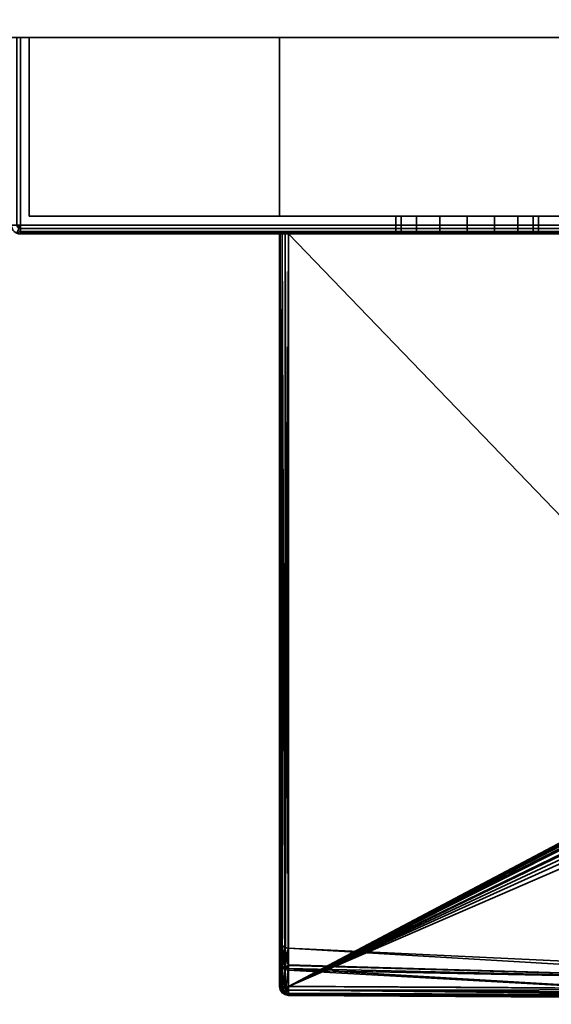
# Model space of a CAD drawing. Header units: millimetres. Extents: x -309 to 8309, y -96 to 57.
# Tile 33 of 95: x 2721 to 2751, y -93 to -38. Entities that reach past the tile are written whole.
import ezdxf

# ---------------------------------------------------------------- set-up
doc = ezdxf.new("R2010")
doc.units = ezdxf.units.MM
doc.layers.add('152', color=7, linetype='Continuous', true_color=0xffffff)

# ---------------------------------------------------------------- blocks, each defined once
blk = doc.blocks.new('UG_SURFACE_009')
at = {"layer": '152', "color": 252, "linetype": 'Continuous', "lineweight": 35}
for points in [[(2878, 0, 2017), (2691, 0, 2017), (2691, -39.3, 2017), (2878, -39.3, 2017)], [(2691, -37.3), (2878, -37.3), (2878, -39.3, 2), (2691, -39.3, 2)], [(2691, -39.3, 2), (2878, -39.3, 2), (2878, -39.3, 2017), (2691, -39.3, 2017)]]:
    blk.add_3dface(points, dxfattribs=at)
blk = doc.blocks.new('UG_SURFACE_017')
at = {"layer": '152', "color": 251, "linetype": 'Continuous', "lineweight": 35}
for points in [[(2721.5, -39.3, 1049.5), (2721.5, -39.3, 1000.5), (2720.5, -39.3, 1000), (2720.5, -39.3, 1050)], [(2721.5, -39.3, 1000.5), (2720.646, -39.3, 999.646), (2720.538, -39.3, 999.809), (2720.5, -39.3, 1000)], [(2720.5, -39.3, 1050), (2720.538, -39.3, 1050.191), (2720.646, -39.3, 1050.354), (2721.5, -39.3, 1049.5)], [(2721, -39.3, 999.5), (2720.809, -39.3, 999.538), (2720.646, -39.3, 999.646), (2721.5, -39.3, 1000.5)], [(2721.5, -39.3, 1049.5), (2720.646, -39.3, 1050.354), (2720.809, -39.3, 1050.462), (2721, -39.3, 1050.5)], [(2721, -39.3, 999.5), (2721, -49.8, 999.5), (2720.809, -49.8, 999.538), (2720.809, -39.3, 999.538)], [(2720.809, -39.3, 1050.462), (2720.809, -49.8, 1050.462), (2721, -49.8, 1050.5), (2721, -39.3, 1050.5)], [(2771, -39.3, 999.5), (2771, -49.8, 999.5), (2721, -49.8, 999.5), (2721, -39.3, 999.5)], [(2771, -49.8, 1050.5), (2771, -39.3, 1050.5), (2721, -39.3, 1050.5), (2721, -49.8, 1050.5)], [(2721.5, -39.3, 1000.5), (2770.5, -39.3, 1000.5), (2771, -39.3, 999.5), (2721, -39.3, 999.5)], [(2770.5, -39.3, 1049.5), (2721.5, -39.3, 1049.5), (2721, -39.3, 1050.5), (2771, -39.3, 1050.5)], [(2721.5, -39.3, 1049.5), (2721.5, -49.3, 1049.5), (2721.5, -49.3, 1000.5), (2721.5, -39.3, 1000.5)], [(2770.5, -39.3, 1049.5), (2770.5, -49.3, 1049.5), (2721.5, -49.3, 1049.5), (2721.5, -39.3, 1049.5)], [(2721.5, -39.3, 1000.5), (2721.5, -49.3, 1000.5), (2770.5, -49.3, 1000.5), (2770.5, -39.3, 1000.5)], [(2721.5, -49.3, 1000.5), (2721.5, -49.3, 1049.5), (2742, -49.3, 1032), (2742, -49.3, 1018)], [(2721.5, -49.3, 1000.5), (2743.172, -49.3, 1015.172), (2744.469, -49.3, 1014.305)], [(2721.5, -49.3, 1049.5), (2742.305, -49.3, 1033.531), (2742, -49.3, 1032)], [(2744.469, -49.3, 1014.305), (2746, -49.3, 1014), (2770.5, -49.3, 1000.5), (2721.5, -49.3, 1000.5)], [(2742, -49.3, 1018), (2742.305, -49.3, 1016.469), (2721.5, -49.3, 1000.5)], [(2721.5, -49.3, 1049.5), (2743.172, -49.3, 1034.828), (2742.305, -49.3, 1033.531)], [(2742.305, -49.3, 1016.469), (2743.172, -49.3, 1015.172), (2721.5, -49.3, 1000.5)], [(2721.5, -49.3, 1049.5), (2746, -49.3, 1036), (2744.469, -49.3, 1035.696)], [(2744.469, -49.3, 1035.696), (2743.172, -49.3, 1034.828), (2721.5, -49.3, 1049.5)], [(2747.531, -49.3, 1035.696), (2746, -49.3, 1036), (2721.5, -49.3, 1049.5), (2770.5, -49.3, 1049.5)], [(2742, -49.3, 1018), (2742, -50.3, 1018), (2742.305, -50.3, 1016.469), (2742.305, -49.3, 1016.469)], [(2742.305, -49.3, 1033.531), (2742.305, -50.3, 1033.531), (2742, -50.3, 1032), (2742, -49.3, 1032)], [(2742, -49.3, 1032), (2742, -50.3, 1032), (2742, -50.3, 1018), (2742, -49.3, 1018)], [(2742.305, -49.3, 1016.469), (2742.305, -50.3, 1016.469), (2743.172, -50.3, 1015.172), (2743.172, -49.3, 1015.172)], [(2743.172, -49.3, 1034.828), (2743.172, -50.3, 1034.828), (2742.305, -50.3, 1033.531), (2742.305, -49.3, 1033.531)], [(2743.172, -49.3, 1015.172), (2743.172, -50.3, 1015.172), (2744.469, -50.3, 1014.305), (2744.469, -49.3, 1014.305)], [(2744.469, -49.3, 1035.696), (2744.469, -50.3, 1035.696), (2743.172, -50.3, 1034.828), (2743.172, -49.3, 1034.828)], [(2744.469, -49.3, 1014.305), (2744.469, -50.3, 1014.305), (2746, -50.3, 1014), (2746, -49.3, 1014)], [(2746, -49.3, 1036), (2746, -50.3, 1036), (2744.469, -50.3, 1035.696), (2744.469, -49.3, 1035.696)], [(2770.5, -49.3, 1000.5), (2746, -49.3, 1014), (2747.531, -49.3, 1014.305)], [(2746, -49.3, 1014), (2746, -50.3, 1014), (2747.531, -50.3, 1014.305), (2747.531, -49.3, 1014.305)], [(2747.531, -49.3, 1035.696), (2747.531, -50.3, 1035.696), (2746, -50.3, 1036), (2746, -49.3, 1036)], [(2770.5, -49.3, 1049.5), (2748.828, -49.3, 1034.828), (2747.531, -49.3, 1035.696)], [(2747.531, -49.3, 1014.305), (2748.828, -49.3, 1015.172), (2770.5, -49.3, 1000.5)], [(2747.531, -49.3, 1014.305), (2747.531, -50.3, 1014.305), (2748.828, -50.3, 1015.172), (2748.828, -49.3, 1015.172)], [(2748.828, -49.3, 1034.828), (2748.828, -50.3, 1034.828), (2747.531, -50.3, 1035.696), (2747.531, -49.3, 1035.696)], [(2770.5, -49.3, 1000.5), (2748.828, -49.3, 1015.172), (2749.696, -49.3, 1016.469)], [(2749.696, -49.3, 1033.531), (2748.828, -49.3, 1034.828), (2770.5, -49.3, 1049.5)], [(2748.828, -49.3, 1015.172), (2748.828, -50.3, 1015.172), (2749.696, -50.3, 1016.469), (2749.696, -49.3, 1016.469)], [(2749.696, -49.3, 1033.531), (2749.696, -50.3, 1033.531), (2748.828, -50.3, 1034.828), (2748.828, -49.3, 1034.828)], [(2770.5, -49.3, 1000.5), (2749.696, -49.3, 1016.469), (2750, -49.3, 1018)], [(2750, -49.3, 1032), (2749.696, -49.3, 1033.531), (2770.5, -49.3, 1049.5)], [(2749.696, -49.3, 1016.469), (2749.696, -50.3, 1016.469), (2750, -50.3, 1018), (2750, -49.3, 1018)], [(2750, -49.3, 1032), (2750, -50.3, 1032), (2749.696, -50.3, 1033.531), (2749.696, -49.3, 1033.531)], [(2770.5, -49.3, 1049.5), (2770.5, -49.3, 1000.5), (2750, -49.3, 1018), (2750, -49.3, 1032)], [(2750, -49.3, 1018), (2750, -50.3, 1018), (2750, -50.3, 1032), (2750, -49.3, 1032)], [(2720.823, -49.873, 999.538), (2720.809, -49.8, 999.538), (2721, -49.8, 999.5)], [(2721, -49.8, 1050.5), (2720.809, -49.8, 1050.462), (2720.823, -49.873, 1050.462)], [(2720.865, -49.935, 999.538), (2720.823, -49.873, 999.538), (2721, -49.8, 999.5)], [(2721, -49.8, 1050.5), (2720.823, -49.873, 1050.462), (2720.865, -49.935, 1050.462)], [(2721, -50.262, 999.809), (2720.823, -50.227, 999.809), (2720.865, -50.127, 999.646), (2721, -50.154, 999.646)], [(2721, -50.154, 1050.354), (2720.865, -50.127, 1050.354), (2720.823, -50.227, 1050.191), (2721, -50.262, 1050.191)], [(2720.927, -49.977, 999.538), (2720.865, -49.935, 999.538), (2721, -49.8, 999.5)], [(2721, -49.8, 1050.5), (2720.865, -49.935, 1050.462), (2720.927, -49.977, 1050.462)], [(2721, -50.154, 999.646), (2720.865, -50.127, 999.646), (2720.927, -49.977, 999.538), (2721, -49.991, 999.538)], [(2721, -49.991, 1050.462), (2720.927, -49.977, 1050.462), (2720.865, -50.127, 1050.354), (2721, -50.154, 1050.354)], [(2721, -49.991, 999.538), (2720.927, -49.977, 999.538), (2721, -49.8, 999.5)], [(2721, -49.8, 1050.5), (2720.927, -49.977, 1050.462), (2721, -49.991, 1050.462)], [(2771, -49.991, 999.538), (2721, -49.991, 999.538), (2721, -49.8, 999.5), (2771, -49.8, 999.5)], [(2721, -49.991, 1050.462), (2771, -49.991, 1050.462), (2771, -49.8, 1050.5), (2721, -49.8, 1050.5)], [(2771, -50.154, 999.646), (2721, -50.154, 999.646), (2721, -49.991, 999.538), (2771, -49.991, 999.538)], [(2721, -50.154, 1050.354), (2771, -50.154, 1050.354), (2771, -49.991, 1050.462), (2721, -49.991, 1050.462)], [(2771, -50.262, 999.809), (2721, -50.262, 999.809), (2721, -50.154, 999.646), (2771, -50.154, 999.646)], [(2721, -50.262, 1050.191), (2771, -50.262, 1050.191), (2771, -50.154, 1050.354), (2721, -50.154, 1050.354)], [(2721, -50.3, 1000), (2720.809, -50.262, 1000), (2720.823, -50.227, 999.809), (2721, -50.262, 999.809)], [(2721, -50.262, 1050.191), (2720.823, -50.227, 1050.191), (2720.809, -50.262, 1050), (2721, -50.3, 1050)], [(2721, -50.3, 1000), (2721, -50.3, 1050), (2720.809, -50.262, 1050), (2720.809, -50.262, 1000)], [(2771, -50.3, 1000), (2721, -50.3, 1000), (2721, -50.262, 999.809), (2771, -50.262, 999.809)], [(2721, -50.3, 1050), (2771, -50.3, 1050), (2771, -50.262, 1050.191), (2721, -50.262, 1050.191)], [(2721, -50.3, 1050), (2721, -50.3, 1000), (2742, -50.3, 1018), (2742, -50.3, 1032)], [(2721, -50.3, 1050), (2743.172, -50.3, 1034.828), (2744.469, -50.3, 1035.696)], [(2721, -50.3, 1000), (2742.305, -50.3, 1016.469), (2742, -50.3, 1018)], [(2744.469, -50.3, 1035.696), (2746, -50.3, 1036), (2771, -50.3, 1050), (2721, -50.3, 1050)], [(2742, -50.3, 1032), (2742.305, -50.3, 1033.531), (2721, -50.3, 1050)], [(2721, -50.3, 1000), (2743.172, -50.3, 1015.172), (2742.305, -50.3, 1016.469)], [(2742.305, -50.3, 1033.531), (2743.172, -50.3, 1034.828), (2721, -50.3, 1050)], [(2721, -50.3, 1000), (2771, -50.3, 1000), (2746, -50.3, 1014), (2744.469, -50.3, 1014.305)], [(2744.469, -50.3, 1014.305), (2743.172, -50.3, 1015.172), (2721, -50.3, 1000)], [(2771, -50.3, 1050), (2746, -50.3, 1036), (2747.531, -50.3, 1035.696)], [(2747.531, -50.3, 1014.305), (2746, -50.3, 1014), (2771, -50.3, 1000)], [(2771, -50.3, 1000), (2748.828, -50.3, 1015.172), (2747.531, -50.3, 1014.305)], [(2747.531, -50.3, 1035.696), (2748.828, -50.3, 1034.828), (2771, -50.3, 1050)], [(2771, -50.3, 1050), (2748.828, -50.3, 1034.828), (2749.696, -50.3, 1033.531)], [(2749.696, -50.3, 1016.469), (2748.828, -50.3, 1015.172), (2771, -50.3, 1000)], [(2771, -50.3, 1050), (2749.696, -50.3, 1033.531), (2750, -50.3, 1032)], [(2750, -50.3, 1018), (2749.696, -50.3, 1016.469), (2771, -50.3, 1000)], [(2771, -50.3, 1000), (2771, -50.3, 1050), (2750, -50.3, 1032), (2750, -50.3, 1018)]]:
    blk.add_3dface(points, dxfattribs=at)
blk = doc.blocks.new('UG_SURFACE_018')
at = {"layer": '152', "color": 251, "linetype": 'Continuous', "lineweight": 35}
for points in [[(2721.5, -39.3, 1128.5), (2721.5, -39.3, 1079.5), (2720.5, -39.3, 1079), (2720.5, -39.3, 1129)], [(2721.5, -39.3, 1079.5), (2720.646, -39.3, 1078.646), (2720.538, -39.3, 1078.809), (2720.5, -39.3, 1079)], [(2720.5, -39.3, 1129), (2720.538, -39.3, 1129.191), (2720.646, -39.3, 1129.354), (2721.5, -39.3, 1128.5)], [(2721, -39.3, 1078.5), (2720.809, -39.3, 1078.538), (2720.646, -39.3, 1078.646), (2721.5, -39.3, 1079.5)], [(2721.5, -39.3, 1128.5), (2720.646, -39.3, 1129.354), (2720.809, -39.3, 1129.462), (2721, -39.3, 1129.5)], [(2720.809, -39.3, 1129.462), (2720.809, -49.8, 1129.462), (2721, -49.8, 1129.5), (2721, -39.3, 1129.5)], [(2721, -39.3, 1078.5), (2721, -49.8, 1078.5), (2720.809, -49.8, 1078.538), (2720.809, -39.3, 1078.538)], [(2721, -39.3, 1129.5), (2721, -49.8, 1129.5), (2771, -49.8, 1129.5), (2771, -39.3, 1129.5)], [(2771, -39.3, 1078.5), (2771, -49.8, 1078.5), (2721, -49.8, 1078.5), (2721, -39.3, 1078.5)], [(2721.5, -39.3, 1079.5), (2770.5, -39.3, 1079.5), (2771, -39.3, 1078.5), (2721, -39.3, 1078.5)], [(2770.5, -39.3, 1128.5), (2721.5, -39.3, 1128.5), (2721, -39.3, 1129.5), (2771, -39.3, 1129.5)], [(2721.5, -39.3, 1128.5), (2721.5, -49.3, 1128.5), (2721.5, -49.3, 1079.5), (2721.5, -39.3, 1079.5)], [(2770.5, -39.3, 1128.5), (2770.5, -49.3, 1128.5), (2721.5, -49.3, 1128.5), (2721.5, -39.3, 1128.5)], [(2721.5, -39.3, 1079.5), (2721.5, -49.3, 1079.5), (2770.5, -49.3, 1079.5), (2770.5, -39.3, 1079.5)], [(2735.5, -49.3, 1115), (2752.5, -49.3, 1115), (2752.5, -39.3, 1115), (2735.5, -39.3, 1115)], [(2735.5, -39.3, 1093), (2755.12, -39.3, 1104.029), (2754.663, -39.3, 1098.1)], [(2735.5, -39.3, 1093), (2754.513, -39.3, 1109.114), (2755.328, -39.3, 1106.728), (2755.12, -39.3, 1104.029)], [(2735.5, -39.3, 1093), (2735.5, -39.3, 1115), (2752.5, -39.3, 1115), (2754.513, -39.3, 1109.114)], [(2754.663, -39.3, 1098.1), (2754.657, -39.3, 1098.013), (2752.5, -39.3, 1093), (2735.5, -39.3, 1093)], [(2735.5, -49.3, 1093), (2735.5, -49.3, 1115), (2735.5, -39.3, 1115), (2735.5, -39.3, 1093)], [(2752.5, -49.3, 1093), (2735.5, -49.3, 1093), (2735.5, -39.3, 1093), (2752.5, -39.3, 1093)], [(2770.5, -49.3, 1079.5), (2721.5, -49.3, 1079.5), (2735.5, -49.3, 1093), (2752.5, -49.3, 1093)], [(2721.5, -49.3, 1079.5), (2721.5, -49.3, 1128.5), (2735.5, -49.3, 1115), (2735.5, -49.3, 1093)], [(2721.5, -49.3, 1128.5), (2770.5, -49.3, 1128.5), (2752.5, -49.3, 1115), (2735.5, -49.3, 1115)], [(2721, -49.8, 1129.5), (2720.809, -49.8, 1129.462), (2720.823, -49.873, 1129.462)], [(2720.823, -49.873, 1078.538), (2720.809, -49.8, 1078.538), (2721, -49.8, 1078.5)], [(2721, -49.8, 1129.5), (2720.823, -49.873, 1129.462), (2720.865, -49.935, 1129.462)], [(2720.865, -49.935, 1078.538), (2720.823, -49.873, 1078.538), (2721, -49.8, 1078.5)], [(2721, -50.154, 1129.354), (2720.865, -50.127, 1129.354), (2720.823, -50.227, 1129.191), (2721, -50.262, 1129.191)], [(2721, -50.262, 1078.809), (2720.823, -50.227, 1078.809), (2720.865, -50.127, 1078.646), (2721, -50.154, 1078.646)], [(2721, -49.8, 1129.5), (2720.865, -49.935, 1129.462), (2720.927, -49.977, 1129.462)], [(2720.927, -49.977, 1078.538), (2720.865, -49.935, 1078.538), (2721, -49.8, 1078.5)], [(2721, -49.991, 1129.462), (2720.927, -49.977, 1129.462), (2720.865, -50.127, 1129.354), (2721, -50.154, 1129.354)], [(2721, -50.154, 1078.646), (2720.865, -50.127, 1078.646), (2720.927, -49.977, 1078.538), (2721, -49.991, 1078.538)], [(2721, -49.8, 1129.5), (2720.927, -49.977, 1129.462), (2721, -49.991, 1129.462)], [(2721, -49.991, 1078.538), (2720.927, -49.977, 1078.538), (2721, -49.8, 1078.5)], [(2721, -49.991, 1129.462), (2771, -49.991, 1129.462), (2771, -49.8, 1129.5), (2721, -49.8, 1129.5)], [(2771, -49.991, 1078.538), (2721, -49.991, 1078.538), (2721, -49.8, 1078.5), (2771, -49.8, 1078.5)], [(2721, -50.154, 1129.354), (2771, -50.154, 1129.354), (2771, -49.991, 1129.462), (2721, -49.991, 1129.462)], [(2771, -50.154, 1078.646), (2721, -50.154, 1078.646), (2721, -49.991, 1078.538), (2771, -49.991, 1078.538)], [(2721, -50.262, 1129.191), (2771, -50.262, 1129.191), (2771, -50.154, 1129.354), (2721, -50.154, 1129.354)], [(2771, -50.262, 1078.809), (2721, -50.262, 1078.809), (2721, -50.154, 1078.646), (2771, -50.154, 1078.646)], [(2721, -50.262, 1129.191), (2720.823, -50.227, 1129.191), (2720.809, -50.262, 1129), (2721, -50.3, 1129)], [(2721, -50.3, 1079), (2720.809, -50.262, 1079), (2720.823, -50.227, 1078.809), (2721, -50.262, 1078.809)], [(2721, -50.3, 1079), (2721, -50.3, 1129), (2720.809, -50.262, 1129), (2720.809, -50.262, 1079)], [(2721, -50.3, 1129), (2771, -50.3, 1129), (2771, -50.262, 1129.191), (2721, -50.262, 1129.191)], [(2771, -50.3, 1079), (2721, -50.3, 1079), (2721, -50.262, 1078.809), (2771, -50.262, 1078.809)], [(2721, -50.3, 1129), (2721, -50.3, 1079), (2735.5, -50.3, 1093.5), (2735.5, -50.3, 1114.5)], [(2721, -50.3, 1079), (2735.538, -50.3, 1093.309), (2735.5, -50.3, 1093.5)], [(2735.5, -50.3, 1114.5), (2735.538, -50.3, 1114.691), (2721, -50.3, 1129)], [(2771, -50.3, 1129), (2721, -50.3, 1129), (2736, -50.3, 1115), (2752.256, -50.3, 1115)], [(2721, -50.3, 1079), (2735.646, -50.3, 1093.146), (2735.538, -50.3, 1093.309)], [(2721, -50.3, 1129), (2735.809, -50.3, 1114.962), (2736, -50.3, 1115)], [(2735.538, -50.3, 1114.691), (2735.646, -50.3, 1114.854), (2721, -50.3, 1129)], [(2721, -50.3, 1079), (2735.809, -50.3, 1093.038), (2735.646, -50.3, 1093.146)], [(2735.646, -50.3, 1114.854), (2735.809, -50.3, 1114.962), (2721, -50.3, 1129)], [(2721, -50.3, 1079), (2771, -50.3, 1079), (2752.256, -50.3, 1093), (2736, -50.3, 1093)], [(2736, -50.3, 1093), (2735.809, -50.3, 1093.038), (2721, -50.3, 1079)], [(2735.5, -50.3, 1114.5), (2735.5, -89.811, 1104), (2735.5, -91.065, 1111.36)], [(2735.5, -50.3, 1093.5), (2735.5, -92.446, 1093.5), (2735.5, -90.965, 1096.93)], [(2735.5, -90.965, 1096.93), (2735.5, -89.811, 1104), (2735.5, -50.3, 1114.5), (2735.5, -50.3, 1093.5)], [(2735.5, -91.065, 1111.36), (2735.5, -92.446, 1114.5), (2735.5, -50.3, 1114.5)], [(2735.5, -50.3, 1114.5), (2735.5, -92.446, 1114.5), (2735.526, -92.446, 1114.66)], [(2735.526, -92.446, 1114.66), (2735.538, -50.3, 1114.691), (2735.5, -50.3, 1114.5)], [(2735.5, -50.3, 1093.5), (2735.538, -50.3, 1093.309), (2735.526, -92.446, 1093.34)], [(2735.526, -92.446, 1093.34), (2735.5, -92.446, 1093.5), (2735.5, -50.3, 1093.5)], [(2735.526, -92.446, 1114.66), (2735.543, -92.446, 1114.688), (2735.538, -50.3, 1114.691)], [(2735.538, -50.3, 1093.309), (2735.543, -92.446, 1093.312), (2735.526, -92.446, 1093.34)], [(2735.538, -50.3, 1114.691), (2735.543, -92.446, 1114.688), (2735.631, -92.446, 1114.837)], [(2735.631, -92.446, 1114.837), (2735.646, -50.3, 1114.854), (2735.538, -50.3, 1114.691)], [(2735.631, -92.446, 1093.163), (2735.538, -50.3, 1093.309), (2735.646, -50.3, 1093.146)], [(2735.631, -92.446, 1093.163), (2735.543, -92.446, 1093.312), (2735.538, -50.3, 1093.309)], [(2735.631, -92.446, 1114.837), (2735.649, -92.446, 1114.85), (2735.646, -50.3, 1114.854)], [(2735.646, -50.3, 1093.146), (2735.649, -92.446, 1093.15), (2735.631, -92.446, 1093.163)], [(2735.646, -50.3, 1114.854), (2735.649, -92.446, 1114.85), (2735.798, -92.446, 1114.958)], [(2735.798, -92.446, 1114.958), (2735.809, -50.3, 1114.962), (2735.646, -50.3, 1114.854)], [(2735.798, -92.446, 1093.042), (2735.646, -50.3, 1093.146), (2735.809, -50.3, 1093.038)], [(2735.798, -92.446, 1093.042), (2735.649, -92.446, 1093.15), (2735.646, -50.3, 1093.146)], [(2735.798, -92.446, 1114.958), (2735.809, -92.446, 1114.96), (2735.809, -50.3, 1114.962)], [(2735.809, -50.3, 1093.038), (2735.809, -92.446, 1093.04), (2735.798, -92.446, 1093.042)], [(2736, -92.446, 1115), (2736, -50.3, 1115), (2735.809, -50.3, 1114.962)], [(2735.809, -50.3, 1114.962), (2735.809, -92.446, 1114.96), (2736, -92.446, 1115)], [(2735.809, -92.446, 1093.04), (2735.809, -50.3, 1093.038), (2736, -50.3, 1093)], [(2736, -50.3, 1093), (2736, -92.446, 1093), (2735.809, -92.446, 1093.04)], [(2736, -50.3, 1115), (2736, -92.446, 1115), (2752.364, -83.789, 1115), (2752.316, -67.253, 1115)], [(2752.316, -67.253, 1115), (2752.256, -50.3, 1115), (2736, -50.3, 1115)], [(2736, -50.3, 1093), (2752.256, -50.3, 1093), (2752.316, -67.253, 1093)], [(2752.316, -67.253, 1093), (2752.364, -83.789, 1093), (2736, -92.446, 1093), (2736, -50.3, 1093)], [(2736, -92.446, 1115), (2752.379, -83.912, 1115), (2752.364, -83.789, 1115)], [(2752.364, -83.789, 1093), (2752.372, -83.88, 1093), (2736, -92.446, 1093)], [(2752.372, -83.88, 1093), (2752.396, -83.967, 1093), (2736, -92.446, 1093)], [(2736, -92.446, 1115), (2752.455, -84.087, 1115), (2752.379, -83.912, 1115)], [(2752.396, -83.967, 1093), (2752.506, -84.159, 1093), (2736, -92.446, 1093)], [(2752.688, -84.334, 1115), (2752.455, -84.087, 1115), (2736, -92.446, 1115)], [(2736, -92.446, 1093), (2752.506, -84.159, 1093), (2752.756, -84.382, 1093)], [(2736, -92.446, 1115), (2752.979, -84.505, 1115), (2752.688, -84.334, 1115)], [(2736, -92.446, 1093), (2752.756, -84.382, 1093), (2753.286, -84.618, 1093)], [(2753.828, -84.711, 1115), (2752.979, -84.505, 1115), (2736, -92.446, 1115)], [(2764.067, -92.621, 1093), (2736, -92.446, 1093), (2753.286, -84.618, 1093), (2753.828, -84.711, 1093)], [(2773.836, -86.142, 1115), (2753.828, -84.711, 1115), (2736, -92.446, 1115), (2764.067, -92.621, 1115)], [(2735.5, -91.065, 1111.36), (2735.5, -89.811, 1104), (2735.537, -90, 1104)], [(2735.537, -90, 1104), (2735.5, -89.811, 1104), (2735.5, -90.965, 1096.93)], [(2735.5, -90.965, 1096.93), (2735.537, -91.145, 1096.99), (2735.537, -90, 1104)], [(2735.537, -90, 1104), (2735.537, -91.244, 1111.297), (2735.5, -91.065, 1111.36)], [(2735.537, -90, 1104), (2735.642, -90.161, 1104), (2735.644, -91.396, 1111.244)], [(2735.644, -91.396, 1111.244), (2735.537, -91.244, 1111.297), (2735.537, -90, 1104)], [(2735.642, -90.161, 1104), (2735.537, -90, 1104), (2735.537, -91.145, 1096.99)], [(2735.537, -91.145, 1096.99), (2735.644, -91.298, 1097.041), (2735.642, -90.161, 1104)], [(2735.642, -90.161, 1104), (2735.801, -90.27, 1104), (2735.804, -91.499, 1111.208)], [(2735.804, -91.499, 1111.208), (2735.644, -91.396, 1111.244), (2735.642, -90.161, 1104)], [(2735.801, -90.27, 1104), (2735.642, -90.161, 1104), (2735.644, -91.298, 1097.041)], [(2735.644, -91.298, 1097.041), (2735.804, -91.401, 1097.076), (2735.801, -90.27, 1104)], [(2735.801, -90.27, 1104), (2735.804, -91.401, 1097.076), (2735.992, -91.24, 1098.31)], [(2735.992, -91.24, 1098.31), (2735.988, -90.311, 1104), (2735.801, -90.27, 1104)], [(2735.804, -91.499, 1111.208), (2735.988, -90.311, 1104), (2735.992, -91.279, 1109.683)], [(2735.988, -90.311, 1104), (2767.301, -91.775, 1104), (2767.232, -92.155, 1109.564)], [(2767.232, -92.155, 1109.564), (2735.992, -91.279, 1109.683), (2735.988, -90.311, 1104)], [(2735.988, -90.311, 1104), (2735.992, -91.24, 1098.31), (2767.232, -92.155, 1098.436)], [(2767.301, -91.775, 1104), (2735.988, -90.311, 1104), (2735.988, -90.311, 1104)], [(2767.232, -92.155, 1098.436), (2767.301, -91.775, 1104), (2735.988, -90.311, 1104)], [(2735.5, -90.965, 1096.93), (2735.5, -92.446, 1093.5), (2735.519, -92.529, 1093.544)], [(2735.537, -91.145, 1096.99), (2735.5, -90.965, 1096.93), (2735.519, -92.529, 1093.544)], [(2735.519, -92.529, 1114.455), (2735.5, -91.065, 1111.36), (2735.537, -91.244, 1111.297)], [(2735.519, -92.529, 1114.455), (2735.5, -92.446, 1114.5), (2735.5, -91.065, 1111.36)], [(2735.519, -92.529, 1093.544), (2735.538, -92.615, 1093.59), (2735.537, -91.145, 1096.99)], [(2735.537, -91.244, 1111.297), (2735.538, -92.615, 1114.41), (2735.519, -92.529, 1114.455)], [(2735.537, -91.145, 1096.99), (2735.538, -92.615, 1093.59), (2735.55, -92.631, 1093.599)], [(2735.644, -91.298, 1097.041), (2735.537, -91.145, 1096.99), (2735.55, -92.631, 1093.599)], [(2735.55, -92.631, 1114.401), (2735.537, -91.244, 1111.297), (2735.644, -91.396, 1111.244)], [(2735.55, -92.631, 1114.401), (2735.538, -92.615, 1114.41), (2735.537, -91.244, 1111.297)], [(2735.55, -92.631, 1093.599), (2735.646, -92.758, 1093.667), (2735.644, -91.298, 1097.041)], [(2735.644, -91.396, 1111.244), (2735.646, -92.758, 1114.333), (2735.55, -92.631, 1114.401)], [(2735.804, -91.401, 1097.076), (2735.644, -91.298, 1097.041), (2735.646, -92.758, 1093.667)], [(2735.646, -92.758, 1114.333), (2735.644, -91.396, 1111.244), (2735.804, -91.499, 1111.208)], [(2735.646, -92.758, 1093.667), (2735.808, -92.853, 1093.718), (2735.804, -91.401, 1097.076)], [(2735.804, -91.499, 1111.208), (2735.808, -92.853, 1114.282), (2735.646, -92.758, 1114.333)], [(2735.804, -91.401, 1097.076), (2735.993, -91.439, 1097.089), (2735.992, -91.24, 1098.31)], [(2735.992, -91.279, 1109.683), (2735.993, -91.536, 1111.195), (2735.804, -91.499, 1111.208)], [(2735.804, -91.401, 1097.076), (2735.808, -92.853, 1093.718), (2735.828, -92.857, 1093.72)], [(2735.993, -91.439, 1097.089), (2735.804, -91.401, 1097.076), (2735.828, -92.857, 1093.72)], [(2735.828, -92.857, 1114.28), (2735.804, -91.499, 1111.208), (2735.993, -91.536, 1111.195)], [(2735.828, -92.857, 1114.28), (2735.808, -92.853, 1114.282), (2735.804, -91.499, 1111.208)], [(2735.828, -92.857, 1093.72), (2735.998, -92.887, 1093.736), (2735.993, -91.439, 1097.089)], [(2735.993, -91.536, 1111.195), (2735.998, -92.887, 1114.264), (2735.828, -92.857, 1114.28)], [(2767.232, -92.155, 1098.436), (2735.992, -91.24, 1098.31), (2735.993, -91.439, 1097.089)], [(2735.993, -91.536, 1111.195), (2735.992, -91.279, 1109.683), (2767.232, -92.155, 1109.564)], [(2735.993, -91.439, 1097.089), (2735.998, -92.887, 1093.736), (2764.064, -93.1, 1093.644)], [(2764.064, -93.1, 1093.644), (2767.232, -92.155, 1098.436), (2735.993, -91.439, 1097.089)], [(2735.993, -91.536, 1111.195), (2767.232, -92.155, 1109.564), (2764.064, -93.1, 1114.356)], [(2764.064, -93.1, 1114.356), (2735.998, -92.887, 1114.264), (2735.993, -91.536, 1111.195)], [(2735.562, -92.627, 1114.66), (2735.526, -92.446, 1114.66), (2735.5, -92.446, 1114.5)], [(2735.5, -92.446, 1114.5), (2735.519, -92.529, 1114.455), (2735.562, -92.627, 1114.66)], [(2735.562, -92.627, 1093.34), (2735.519, -92.529, 1093.544), (2735.5, -92.446, 1093.5)], [(2735.5, -92.446, 1093.5), (2735.526, -92.446, 1093.34), (2735.562, -92.627, 1093.34)], [(2735.54, -92.637, 1114.455), (2735.519, -92.529, 1114.455), (2735.538, -92.615, 1114.41)], [(2735.519, -92.529, 1114.455), (2735.54, -92.637, 1114.455), (2735.562, -92.627, 1114.66)], [(2735.562, -92.627, 1093.34), (2735.54, -92.637, 1093.544), (2735.519, -92.529, 1093.544)], [(2735.538, -92.615, 1093.59), (2735.519, -92.529, 1093.544), (2735.54, -92.637, 1093.544)], [(2735.543, -92.446, 1114.688), (2735.526, -92.446, 1114.66), (2735.562, -92.627, 1114.66)], [(2735.562, -92.627, 1093.34), (2735.526, -92.446, 1093.34), (2735.543, -92.446, 1093.312)], [(2735.538, -92.615, 1114.41), (2735.55, -92.631, 1114.401), (2735.54, -92.637, 1114.455)], [(2735.54, -92.637, 1093.544), (2735.55, -92.631, 1093.599), (2735.538, -92.615, 1093.59)], [(2735.664, -92.781, 1114.66), (2735.562, -92.627, 1114.66), (2735.54, -92.637, 1114.455), (2735.647, -92.798, 1114.455)], [(2735.647, -92.798, 1093.544), (2735.54, -92.637, 1093.544), (2735.562, -92.627, 1093.34), (2735.664, -92.781, 1093.34)], [(2735.647, -92.798, 1114.455), (2735.54, -92.637, 1114.455), (2735.55, -92.631, 1114.401)], [(2735.55, -92.631, 1093.599), (2735.54, -92.637, 1093.544), (2735.647, -92.798, 1093.544)], [(2735.562, -92.627, 1114.66), (2735.659, -92.587, 1114.837), (2735.631, -92.446, 1114.837), (2735.543, -92.446, 1114.688)], [(2735.543, -92.446, 1093.312), (2735.631, -92.446, 1093.163), (2735.659, -92.587, 1093.163), (2735.562, -92.627, 1093.34)], [(2735.55, -92.631, 1114.401), (2735.646, -92.758, 1114.333), (2735.647, -92.798, 1114.455)], [(2735.647, -92.798, 1093.544), (2735.646, -92.758, 1093.667), (2735.55, -92.631, 1093.599)], [(2735.739, -92.707, 1114.837), (2735.659, -92.587, 1114.837), (2735.562, -92.627, 1114.66), (2735.664, -92.781, 1114.66)], [(2735.664, -92.781, 1093.34), (2735.562, -92.627, 1093.34), (2735.659, -92.587, 1093.163), (2735.739, -92.707, 1093.163)], [(2735.649, -92.446, 1114.85), (2735.631, -92.446, 1114.837), (2735.659, -92.587, 1114.837)], [(2735.659, -92.587, 1093.163), (2735.631, -92.446, 1093.163), (2735.649, -92.446, 1093.15)], [(2735.659, -92.587, 1114.837), (2735.814, -92.523, 1114.958), (2735.798, -92.446, 1114.958), (2735.649, -92.446, 1114.85)], [(2735.649, -92.446, 1093.15), (2735.798, -92.446, 1093.042), (2735.814, -92.523, 1093.042), (2735.659, -92.587, 1093.163)], [(2735.857, -92.589, 1114.958), (2735.814, -92.523, 1114.958), (2735.659, -92.587, 1114.837), (2735.739, -92.707, 1114.837)], [(2735.739, -92.707, 1093.163), (2735.659, -92.587, 1093.163), (2735.814, -92.523, 1093.042), (2735.857, -92.589, 1093.042)], [(2735.922, -92.632, 1114.958), (2735.857, -92.589, 1114.958), (2735.739, -92.707, 1114.837), (2735.858, -92.787, 1114.837)], [(2735.858, -92.787, 1093.163), (2735.739, -92.707, 1093.163), (2735.857, -92.589, 1093.042), (2735.922, -92.632, 1093.042)], [(2735.809, -92.446, 1114.96), (2735.798, -92.446, 1114.958), (2735.814, -92.523, 1114.958)], [(2735.814, -92.523, 1093.042), (2735.798, -92.446, 1093.042), (2735.809, -92.446, 1093.04)], [(2735.814, -92.523, 1114.958), (2736, -92.446, 1115), (2735.809, -92.446, 1114.96)], [(2735.809, -92.446, 1093.04), (2736, -92.446, 1093), (2735.814, -92.523, 1093.042)], [(2736, -92.446, 1115), (2735.814, -92.523, 1114.958), (2735.857, -92.589, 1114.958)], [(2735.857, -92.589, 1093.042), (2735.814, -92.523, 1093.042), (2736, -92.446, 1093)], [(2736, -92.446, 1115), (2735.857, -92.589, 1114.958), (2735.922, -92.632, 1114.958)], [(2735.922, -92.632, 1093.042), (2735.857, -92.589, 1093.042), (2736, -92.446, 1093)], [(2735.999, -92.648, 1114.957), (2735.922, -92.632, 1114.958), (2735.858, -92.787, 1114.837)], [(2735.858, -92.787, 1093.163), (2735.922, -92.632, 1093.042), (2735.999, -92.648, 1093.043)], [(2735.999, -92.647, 1114.958), (2736, -92.446, 1115), (2735.922, -92.632, 1114.958)], [(2735.922, -92.632, 1093.042), (2736, -92.446, 1093), (2735.999, -92.647, 1093.042)], [(2735.922, -92.632, 1114.958), (2735.999, -92.648, 1114.957), (2735.999, -92.647, 1114.958)], [(2735.999, -92.647, 1093.042), (2735.999, -92.648, 1093.043), (2735.922, -92.632, 1093.042)], [(2764.067, -92.621, 1115), (2736, -92.446, 1115), (2735.999, -92.647, 1114.958)], [(2735.999, -92.647, 1093.042), (2736, -92.446, 1093), (2764.067, -92.621, 1093)], [(2735.999, -92.647, 1114.958), (2764.066, -92.803, 1114.966), (2764.067, -92.621, 1115)], [(2764.067, -92.621, 1093), (2764.066, -92.803, 1093.034), (2735.999, -92.647, 1093.042)], [(2735.647, -92.798, 1114.455), (2735.646, -92.758, 1114.333), (2735.808, -92.853, 1114.282)], [(2735.808, -92.853, 1093.718), (2735.646, -92.758, 1093.667), (2735.647, -92.798, 1093.544)], [(2735.818, -92.883, 1114.66), (2735.664, -92.781, 1114.66), (2735.647, -92.798, 1114.455), (2735.808, -92.906, 1114.455)], [(2735.808, -92.906, 1093.544), (2735.647, -92.798, 1093.544), (2735.664, -92.781, 1093.34), (2735.818, -92.883, 1093.34)], [(2735.808, -92.853, 1114.282), (2735.808, -92.906, 1114.455), (2735.647, -92.798, 1114.455)], [(2735.647, -92.798, 1093.544), (2735.808, -92.906, 1093.544), (2735.808, -92.853, 1093.718)], [(2735.858, -92.787, 1114.837), (2735.739, -92.707, 1114.837), (2735.664, -92.781, 1114.66), (2735.818, -92.883, 1114.66)], [(2735.818, -92.883, 1093.34), (2735.664, -92.781, 1093.34), (2735.739, -92.707, 1093.163), (2735.858, -92.787, 1093.163)], [(2735.808, -92.853, 1114.282), (2735.828, -92.857, 1114.28), (2735.808, -92.906, 1114.455)], [(2735.808, -92.906, 1093.544), (2735.828, -92.857, 1093.72), (2735.808, -92.853, 1093.718)], [(2735.998, -92.943, 1114.456), (2735.808, -92.906, 1114.455), (2735.828, -92.857, 1114.28)], [(2735.828, -92.857, 1093.72), (2735.808, -92.906, 1093.544), (2735.998, -92.943, 1093.544)], [(2735.998, -92.919, 1114.66), (2735.818, -92.883, 1114.66), (2735.808, -92.906, 1114.455)], [(2735.998, -92.945, 1093.54), (2735.808, -92.906, 1093.544), (2735.818, -92.883, 1093.34)], [(2735.808, -92.906, 1114.455), (2735.998, -92.945, 1114.46), (2735.998, -92.919, 1114.66)], [(2735.808, -92.906, 1114.455), (2735.998, -92.943, 1114.456), (2735.998, -92.945, 1114.46)], [(2735.998, -92.945, 1093.54), (2735.998, -92.943, 1093.544), (2735.808, -92.906, 1093.544)], [(2735.858, -92.787, 1114.837), (2735.818, -92.883, 1114.66), (2735.998, -92.919, 1114.664)], [(2735.818, -92.883, 1093.34), (2735.858, -92.787, 1093.163), (2735.999, -92.815, 1093.163)], [(2735.999, -92.815, 1093.163), (2735.998, -92.919, 1093.336), (2735.818, -92.883, 1093.34)], [(2735.818, -92.883, 1114.66), (2735.998, -92.919, 1114.66), (2735.998, -92.919, 1114.664)], [(2735.818, -92.883, 1093.34), (2735.998, -92.919, 1093.336), (2735.998, -92.945, 1093.54)], [(2735.828, -92.857, 1114.28), (2735.998, -92.887, 1114.264), (2735.998, -92.943, 1114.456)], [(2735.998, -92.943, 1093.544), (2735.998, -92.887, 1093.736), (2735.828, -92.857, 1093.72)], [(2735.858, -92.787, 1114.837), (2735.999, -92.814, 1114.839), (2735.999, -92.648, 1114.957)], [(2735.999, -92.648, 1093.043), (2735.999, -92.814, 1093.161), (2735.858, -92.787, 1093.163)], [(2735.998, -92.919, 1114.664), (2735.999, -92.814, 1114.839), (2735.858, -92.787, 1114.837)], [(2735.999, -92.814, 1093.161), (2735.999, -92.815, 1093.163), (2735.858, -92.787, 1093.163)], [(2735.999, -92.814, 1114.839), (2735.998, -92.919, 1114.664), (2764.064, -93.07, 1114.719)], [(2764.064, -93.07, 1093.281), (2735.998, -92.919, 1093.336), (2735.999, -92.815, 1093.163)], [(2735.998, -92.943, 1114.456), (2735.998, -92.887, 1114.264), (2764.064, -93.1, 1114.356)], [(2764.064, -93.1, 1093.644), (2735.998, -92.887, 1093.736), (2735.998, -92.943, 1093.544)], [(2764.064, -93.07, 1114.719), (2735.998, -92.919, 1114.664), (2735.998, -92.919, 1114.66)], [(2735.998, -92.919, 1114.66), (2764.064, -93.119, 1114.54), (2764.064, -93.07, 1114.719)], [(2735.998, -92.919, 1114.66), (2735.998, -92.945, 1114.46), (2764.064, -93.119, 1114.54)], [(2735.998, -92.919, 1093.336), (2764.064, -93.07, 1093.281), (2764.064, -93.119, 1093.46)], [(2764.064, -93.119, 1093.46), (2735.998, -92.945, 1093.54), (2735.998, -92.919, 1093.336)], [(2735.998, -92.945, 1114.46), (2735.998, -92.943, 1114.456), (2764.064, -93.1, 1114.356)], [(2764.064, -93.1, 1093.644), (2735.998, -92.943, 1093.544), (2735.998, -92.945, 1093.54)], [(2764.064, -93.1, 1114.356), (2764.064, -93.119, 1114.54), (2735.998, -92.945, 1114.46)], [(2735.998, -92.945, 1093.54), (2764.064, -93.119, 1093.46), (2764.064, -93.1, 1093.644)], [(2764.066, -92.803, 1114.966), (2735.999, -92.647, 1114.958), (2735.999, -92.648, 1114.957)], [(2735.999, -92.648, 1093.043), (2735.999, -92.647, 1093.042), (2764.066, -92.803, 1093.034)], [(2735.999, -92.648, 1114.957), (2735.999, -92.814, 1114.839), (2764.065, -92.96, 1114.867)], [(2764.065, -92.96, 1114.867), (2764.066, -92.803, 1114.966), (2735.999, -92.648, 1114.957)], [(2735.999, -92.648, 1093.043), (2764.066, -92.803, 1093.034), (2764.065, -92.96, 1093.132)], [(2764.065, -92.96, 1093.132), (2735.999, -92.814, 1093.161), (2735.999, -92.648, 1093.043)], [(2764.064, -93.07, 1114.719), (2764.065, -92.96, 1114.867), (2735.999, -92.814, 1114.839)], [(2735.999, -92.815, 1093.163), (2735.999, -92.814, 1093.161), (2764.065, -92.96, 1093.132)], [(2735.999, -92.815, 1093.163), (2764.065, -92.96, 1093.132), (2764.064, -93.07, 1093.281)]]:
    blk.add_3dface(points, dxfattribs=at)

msp = doc.modelspace()

# ---------------------------------------------------------------- linework, layer by layer
at = {"layer": '152', "color": 252, "linetype": 'Continuous', "lineweight": 35}
for p, q in [((2691, -39.3, 2017), (2878, -39.3, 2017)), ((2691, -39.3, 2), (2878, -39.3, 2))]:
    msp.add_line(p, q, dxfattribs=at)
at = {"layer": '152', "color": 251, "linetype": 'Continuous', "lineweight": 35}
for p, q in [((2771, -39.3, 1078.5), (2721, -39.3, 1078.5)), ((2721, -39.3, 1050.5), (2771, -39.3, 1050.5)), ((2771, -39.3, 999.5), (2721, -39.3, 999.5)), ((2721, -39.3, 1129.5), (2771, -39.3, 1129.5)), ((2721, -39.3, 1129.5), (2721, -49.8, 1129.5)), ((2721, -49.8, 1078.5), (2721, -39.3, 1078.5)), ((2721, -39.3, 1050.5), (2721, -49.8, 1050.5)), ((2721, -49.8, 999.5), (2721, -39.3, 999.5)), ((2721.5, -39.3, 1128.5), (2770.5, -39.3, 1128.5)), ((2721.5, -49.3, 1128.5), (2721.5, -39.3, 1128.5)), ((2721.5, -39.3, 1079.5), (2721.5, -39.3, 1128.5)), ((2721.5, -49.3, 1079.5), (2721.5, -39.3, 1079.5)), ((2770.5, -39.3, 1079.5), (2721.5, -39.3, 1079.5)), ((2721.5, -49.3, 1000.5), (2721.5, -39.3, 1000.5)), ((2721.5, -39.3, 1049.5), (2770.5, -39.3, 1049.5)), ((2721.5, -39.3, 1000.5), (2721.5, -39.3, 1049.5)), ((2770.5, -39.3, 1000.5), (2721.5, -39.3, 1000.5)), ((2721.5, -49.3, 1049.5), (2721.5, -39.3, 1049.5)), ((2735.5, -39.3, 1115), (2752.5, -39.3, 1115)), ((2752.5, -39.3, 1093), (2735.5, -39.3, 1093)), ((2735.5, -39.3, 1093), (2735.5, -39.3, 1115)), ((2735.5, -39.3, 1093), (2735.5, -49.3, 1093)), ((2735.5, -39.3, 1115), (2735.5, -49.3, 1115)), ((2770.5, -49.3, 1079.5), (2721.5, -49.3, 1079.5)), ((2721.5, -49.3, 1128.5), (2770.5, -49.3, 1128.5)), ((2721.5, -49.3, 1079.5), (2721.5, -49.3, 1128.5)), ((2770.5, -49.3, 1000.5), (2721.5, -49.3, 1000.5)), ((2721.5, -49.3, 1049.5), (2770.5, -49.3, 1049.5)), ((2721.5, -49.3, 1000.5), (2721.5, -49.3, 1049.5)), ((2735.5, -49.3, 1093), (2735.5, -49.3, 1115)), ((2735.5, -49.3, 1115), (2752.5, -49.3, 1115)), ((2752.5, -49.3, 1093), (2735.5, -49.3, 1093)), ((2742, -49.3, 1018), (2742, -49.3, 1032)), ((2742, -49.3, 1018), (2742, -50.3, 1018)), ((2742, -49.3, 1032), (2742, -50.3, 1032)), ((2750, -49.3, 1032), (2750, -50.3, 1032)), ((2750, -49.3, 1032), (2750, -49.3, 1018)), ((2750, -49.3, 1018), (2750, -50.3, 1018)), ((2721, -49.8, 1129.5), (2771, -49.8, 1129.5)), ((2771, -49.8, 1078.5), (2721, -49.8, 1078.5)), ((2771, -49.8, 999.5), (2721, -49.8, 999.5)), ((2721, -49.8, 1050.5), (2771, -49.8, 1050.5)), ((2721, -49.8, 1129.5), (2771, -49.8, 1129.5)), ((2721, -50.3, 1129), (2721, -50.3, 1079)), ((2721, -50.3, 1079), (2771, -50.3, 1079)), ((2771, -50.3, 1129), (2721, -50.3, 1129)), ((2721, -50.3, 1000), (2771, -50.3, 1000)), ((2771, -50.3, 1050), (2721, -50.3, 1050)), ((2721, -50.3, 1050), (2721, -50.3, 1000)), ((2735.5, -50.3, 1093.5), (2735.5, -50.3, 1114.5)), ((2735.5, -92.446, 1114.5), (2735.5, -50.3, 1114.5)), ((2735.5, -50.3, 1093.5), (2735.5, -92.446, 1093.5)), ((2752.256, -50.3, 1115), (2736, -50.3, 1115)), ((2752.256, -50.3, 1093), (2736, -50.3, 1093)), ((2736, -50.3, 1115), (2736, -92.446, 1115)), ((2736, -92.446, 1093), (2736, -50.3, 1093)), ((2742, -50.3, 1032), (2742, -50.3, 1018)), ((2750, -50.3, 1018), (2750, -50.3, 1032))]:
    msp.add_line(p, q, dxfattribs=at)
at = {"layer": '152', "color": 251, "linetype": 'Continuous', "lineweight": 35, "extrusion": (0, 1, 0)}
for centre, radius, start, end in [((-2721, 1079, -39.3), 0.5, 270, 0), ((-2721, 1129, -39.3), 0.5, 0, 90), ((-2721, 1000, -39.3), 0.5, 270, 0), ((-2721, 1050, -39.3), 0.5, 0, 90), ((-2746, 1032, -49.3), 4, 0, 180), ((-2746, 1018, -49.3), 4, 180, 0), ((-2736, 1114.5, -50.3), 0.5, 0, 90), ((-2736, 1093.5, -50.3), 0.5, 270, 0)]:
    msp.add_arc(centre, radius, start, end, dxfattribs=at)
at = {"layer": '152', "color": 251, "linetype": 'Continuous', "lineweight": 35, "extrusion": (0, 0, -1)}
for centre in [(-2721, -49.8, -1079), (-2721, -49.8, -1129)]:
    msp.add_arc(centre, 0.5, 270, 0, dxfattribs=at)
at = {"layer": '152', "color": 251, "linetype": 'Continuous', "lineweight": 35, "extrusion": (0, -1, 0)}
for centre, radius, start, end in [((2721, 1079, 49.8), 0.5, 180, 270), ((2721, 1129, 49.8), 0.5, 90, 180), ((2721, 1050, 49.8), 0.5, 90, 180), ((2721, 1000, 49.8), 0.5, 180, 270), ((2746, 1018, 50.3), 4, 180, 0), ((2746, 1032, 50.3), 4, 0, 180), ((2736, 1093.5, 92.446), 0.5, 180, 270), ((2736, 1114.5, 92.446), 0.5, 90, 180)]:
    msp.add_arc(centre, radius, start, end, dxfattribs=at)
at = {"layer": '152', "color": 251, "linetype": 'Continuous', "lineweight": 35}
for centre in [(2721, -49.8, 1050), (2721, -49.8, 1000)]:
    msp.add_arc(centre, 0.5, 180, 270, dxfattribs=at)
at = {"layer": '152', "color": 251, "linetype": 'Continuous', "lineweight": 35, "extrusion": (1, 0, 0)}
for centre, start, end in [((-49.8, 1079, 2721), 180, 270), ((-49.8, 1129, 2721), 90, 180), ((-49.8, 1050, 2721), 90, 180), ((-49.8, 1000, 2721), 180, 270)]:
    msp.add_arc(centre, 0.5, start, end, dxfattribs=at)
at = {"layer": '152', "color": 251, "linetype": 'Continuous', "lineweight": 35, "extrusion": (-4.67473e-14, -0.4722, -0.881491)}
msp.add_arc((2736, 597.842, -920.258), 0.5, 90.18, 180, dxfattribs=at)
at = {"layer": '152', "color": 251, "linetype": 'Continuous', "lineweight": 35, "extrusion": (0, 0.4722, -0.881491)}
msp.add_arc((-2736, 444.776, -1026.075), 0.5, 270.18, 0, dxfattribs=at)
at = {"layer": '152', "color": 251, "linetype": 'Continuous', "lineweight": 35, "extrusion": (0.999994, -0.003565, 0)}
for centre, start, end in [((-82.693, 1093.5, 2736.312), 151.8229, 270), ((-82.693, 1114.5, 2736.312), 90, 208.1771)]:
    msp.add_arc(centre, 0.5, start, end, dxfattribs=at)
at = {"layer": '152', "color": 251, "linetype": 'Continuous', "lineweight": 35}
for points, knots in [([(2735.5, -92.446, 1093.5), (2735.5, -91.58, 1095.118), (2735.5, -90.916, 1096.843), (2735.5, -90.035, 1100.369), (2735.5, -89.811, 1102.168), (2735.5, -89.812, 1105.838), (2735.5, -90.036, 1107.635), (2735.5, -90.916, 1111.156), (2735.5, -91.58, 1112.882), (2735.5, -92.446, 1114.5)], [0, 0, 0, 0, 0.25, 0.25, 0.5, 0.5, 0.75, 0.75, 1, 1, 1, 1]), ([(2735.998, -92.887, 1114.264), (2735.995, -92.04, 1112.683), (2735.993, -91.392, 1110.996), (2735.989, -90.531, 1107.556), (2735.988, -90.312, 1105.8), (2735.988, -90.311, 1102.213), (2735.989, -90.529, 1100.455), (2735.993, -91.39, 1097.009), (2735.995, -92.04, 1095.317), (2735.998, -92.887, 1093.736)], [0, 0, 0, 0, 0.25, 0.25, 0.5, 0.5, 0.75, 0.75, 1, 1, 1, 1]), ([(2861, -93.011, 1093), (2857.586, -93.007, 1093), (2854.171, -93.001, 1093), (2833.338, -92.95, 1093), (2815.919, -92.845, 1093), (2787.022, -92.77, 1093), (2775.545, -92.703, 1093), (2754.712, -92.554, 1093), (2745.356, -92.48, 1093), (2736, -92.446, 1093)], [0, 0, 0, 0, 0.081942, 0.081942, 0.499996, 0.499996, 0.775458, 0.775458, 1, 1, 1, 1]), ([(2736, -92.446, 1115), (2745.356, -92.48, 1115), (2754.712, -92.554, 1115), (2775.545, -92.703, 1115), (2787.022, -92.77, 1115), (2815.919, -92.845, 1115), (2833.338, -92.95, 1115), (2854.171, -93.001, 1115), (2857.586, -93.007, 1115), (2861, -93.011, 1115)], [0, 0, 0, 0, 0.224542, 0.224542, 0.500004, 0.500004, 0.918058, 0.918058, 1, 1, 1, 1]), ([(2860.999, -93.446, 1114.747), (2850.582, -93.443, 1114.73), (2840.166, -93.432, 1114.685), (2819.332, -93.374, 1114.58), (2808.915, -93.327, 1114.526), (2788.081, -93.273, 1114.474), (2777.665, -93.213, 1114.421), (2756.832, -93.04, 1114.321), (2746.415, -92.933, 1114.28), (2735.998, -92.887, 1114.264)], [0, 0, 0, 0, 0.25, 0.25, 0.5, 0.5, 0.75, 0.75, 1, 1, 1, 1]), ([(2735.998, -92.887, 1093.736), (2746.415, -92.933, 1093.72), (2756.832, -93.04, 1093.679), (2777.665, -93.213, 1093.579), (2788.081, -93.273, 1093.526), (2808.915, -93.327, 1093.474), (2819.332, -93.374, 1093.42), (2840.166, -93.432, 1093.315), (2850.582, -93.443, 1093.27), (2860.999, -93.446, 1093.253)], [0, 0, 0, 0, 0.25, 0.25, 0.5, 0.5, 0.75, 0.75, 1, 1, 1, 1])]:
    msp.add_open_spline(points, degree=3, knots=knots, dxfattribs=at)

# ---------------------------------------------------------------- block references
at = {"layer": '152', "color": 252, "linetype": 'Continuous', "lineweight": 35}
msp.add_blockref('UG_SURFACE_009', (0, 0), dxfattribs=at)
at = {"layer": '152', "color": 251, "linetype": 'Continuous', "lineweight": 35}
for name in ['UG_SURFACE_017', 'UG_SURFACE_018']:
    msp.add_blockref(name, (0, 0), dxfattribs=at)

doc.saveas('drawing.dxf')
